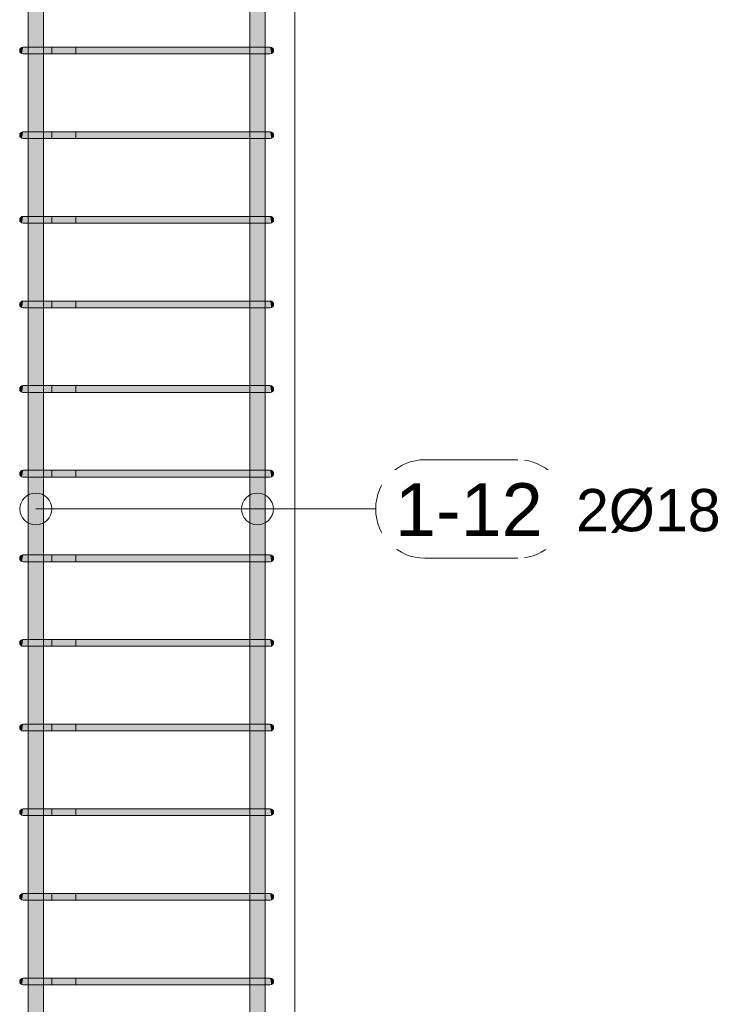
# Model space of a CAD drawing. Header units: millimetres. Extents: x 4307 to 42792, y 1610 to 10025.
# Tile 95 of 256: x 14865 to 15683, y 6693 to 7856. Entities that reach past the tile are written whole.
import ezdxf

# ---------------------------------------------------------------- set-up
doc = ezdxf.new("R2010")
doc.units = ezdxf.units.MM
for name, color, linetype, lineweight in [('S-COLS', 52, 'Continuous', 9), ('S-RBAR', 171, 'Continuous', 5), ('S-RBAR-IDEN', 171, 'Continuous', 5)]:
    doc.layers.add(name, color=color, linetype=linetype, lineweight=lineweight)
doc.styles.add('Arial', font='arial.ttf', dxfattribs={"height": 50})
doc.styles.add('Arial_1', font='arial.ttf', dxfattribs={"height": 62.5})

# ---------------------------------------------------------------- blocks, each defined once
blk = doc.blocks.new('Popisek výztuže - _Typ_ množství_PRAVÝ-500031-V1')
at = {"layer": 'S-RBAR-IDEN'}
for p, q in [((6694.5, 8583.8), (6584.8, 8583.8)), ((6584.8, 8467.4), (6694.5, 8467.4))]:
    blk.add_line(p, q, dxfattribs=at)
for centre, start, end in [((6584.8, 8525.6), 90, 270), ((6694.5, 8525.6), 277.6434, 82.3566)]:
    blk.add_arc(centre, 58.2, start, end, dxfattribs=at)

msp = doc.modelspace()

# ---------------------------------------------------------------- hatches: boundary and pattern name
at = {"layer": 'S-RBAR'}
h = msp.add_hatch(color=7, dxfattribs=at)
h.paths.add_polyline_path([(14875.1, 5870), (14893.1, 5870), (14892.8, 5916), (14875.1, 5916), (14875.1, 5903)])
h.paths.add_polyline_path([(14885.2, 5924), (14893.1, 5924), (14892.8, 6016), (14875.1, 6016), (14875.1, 5924), (14884.9, 5924)])
h.paths.add_polyline_path([(14878.1, 6024), (14893.1, 6024), (14892.8, 6116), (14875.1, 6116), (14875.1, 6024)])
h.paths.add_polyline_path([(14878.1, 6124), (14893.1, 6124), (14892.8, 6216), (14875.1, 6216), (14875.1, 6124)])
h.paths.add_polyline_path([(14885.2, 6224), (14893.1, 6224), (14892.8, 6316), (14875.1, 6316), (14875.1, 6224), (14884.9, 6224)])
h.paths.add_polyline_path([(14878.1, 6324), (14893.1, 6324), (14892.8, 6416), (14875.1, 6416), (14875.1, 6324)])
h.paths.add_polyline_path([(14885.2, 6424), (14893.1, 6424), (14892.8, 6516), (14875.1, 6516), (14875.1, 6424), (14884.9, 6424)])
h.paths.add_polyline_path([(14885.2, 6524), (14893.1, 6524), (14892.8, 6616), (14875.1, 6616), (14875.1, 6524), (14884.9, 6524)])
h.paths.add_polyline_path([(14878.1, 6624), (14893.1, 6624), (14892.8, 6716), (14875.1, 6716), (14875.1, 6624)])
h.paths.add_polyline_path([(14885.2, 6724), (14893.1, 6724), (14892.8, 6816), (14875.1, 6816), (14875.1, 6724), (14884.9, 6724)])
h.paths.add_polyline_path([(14885.2, 6824), (14893.1, 6824), (14892.8, 6916), (14875.1, 6916), (14875.1, 6824), (14884.9, 6824)])
h.paths.add_polyline_path([(14878.1, 6924), (14893.1, 6924), (14892.8, 7016), (14875.1, 7016), (14875.1, 6924)])
h.paths.add_polyline_path([(14885.2, 7024), (14893.1, 7024), (14892.8, 7116), (14875.1, 7116), (14875.1, 7024), (14884.9, 7024)])
h.paths.add_polyline_path([(14885.2, 7124), (14893.1, 7124), (14892.8, 7216), (14875.1, 7216), (14875.1, 7124), (14884.9, 7124)])
h.paths.add_polyline_path([(14892.8, 7224), (14893.1, 7224), (14892.8, 7316), (14875.1, 7316), (14875.1, 7224), (14890.7, 7224)])
h.paths.add_polyline_path([(14885.2, 7324), (14893.1, 7324), (14892.8, 7416), (14875.1, 7416), (14875.1, 7324), (14884.9, 7324)])
h.paths.add_polyline_path([(14885.2, 7424), (14893.1, 7424), (14892.8, 7516), (14875.1, 7516), (14875.1, 7424), (14884.9, 7424)])
h.paths.add_polyline_path([(14875.1, 7524), (14893.1, 7524), (14892.8, 7616), (14875.1, 7616), (14875.1, 7550.5)])
h.paths.add_polyline_path([(14885.2, 7624), (14893.1, 7624), (14892.8, 7716), (14875.1, 7716), (14875.1, 7624), (14884.9, 7624)])
h.paths.add_polyline_path([(14885.2, 7724), (14893.1, 7724), (14892.8, 7816), (14875.1, 7816), (14875.1, 7724), (14884.9, 7724)])
h.paths.add_polyline_path([(14885.2, 7824), (14893.1, 7824), (14892.8, 7916), (14875.1, 7916), (14875.1, 7824), (14884.9, 7824)])
h.paths.add_polyline_path([(14889, 7924), (14893.1, 7924), (14892.8, 8016), (14875.1, 8016), (14875.1, 7924), (14885.2, 7924)])
h.paths.add_polyline_path([(14878.1, 8024), (14893.1, 8024), (14892.8, 8116), (14875.1, 8116), (14875.1, 8024)])
h.paths.add_polyline_path([(14878.1, 8124), (14893.1, 8124), (14892.8, 8216), (14875.1, 8216), (14875.1, 8124)])
h.paths.add_polyline_path([(14885.2, 8224), (14893.1, 8224), (14892.8, 8316), (14875.1, 8316), (14875.1, 8224), (14884.9, 8224)])
h.paths.add_polyline_path([(14875.1, 8324), (14893.1, 8324), (14892.8, 8416), (14875.1, 8416), (14875.1, 8347.7)])
h.paths.add_polyline_path([(14885.2, 8424), (14893.1, 8424), (14892.8, 8516), (14875.1, 8516), (14875.1, 8424), (14884.9, 8424)])
h.paths.add_polyline_path([(14885.2, 8524), (14893.1, 8524), (14892.8, 8616), (14875.1, 8616), (14875.1, 8524), (14884.9, 8524)])
h.paths.add_polyline_path([(14875.1, 8624), (14893.1, 8624), (14892.8, 8660), (14875.1, 8660)])
h = msp.add_hatch(color=7, dxfattribs=at)
h.paths.add_polyline_path([(15136.9, 5870), (15154.9, 5870), (15154.9, 5916), (15136.9, 5916), (15136.9, 5903)])
h.paths.add_polyline_path([(15151.9, 5924), (15154.9, 5924), (15154.9, 6016), (15136.9, 6016), (15136.9, 5924), (15148.7, 5924)])
h.paths.add_polyline_path([(15151.9, 6024), (15154.9, 6024), (15154.9, 6116), (15136.9, 6116), (15136.9, 6024), (15148.7, 6024)])
h.paths.add_polyline_path([(15151.9, 6124), (15154.9, 6124), (15154.9, 6216), (15136.9, 6216), (15136.9, 6124), (15148.7, 6124)])
h.paths.add_polyline_path([(15136.9, 6224), (15154.9, 6224), (15154.9, 6316), (15136.9, 6316), (15136.9, 6275)])
h.paths.add_polyline_path([(15151.9, 6324), (15154.9, 6324), (15154.9, 6416), (15136.9, 6416), (15136.9, 6324), (15148.7, 6324)])
h.paths.add_polyline_path([(15151.9, 6424), (15154.9, 6424), (15154.9, 6516), (15136.9, 6516), (15136.9, 6424), (15148.7, 6424)])
h.paths.add_polyline_path([(15151.9, 6524), (15154.9, 6524), (15154.9, 6616), (15136.9, 6616), (15136.9, 6524), (15148.7, 6524)])
h.paths.add_polyline_path([(15151.9, 6624), (15154.9, 6624), (15154.9, 6716), (15136.9, 6716), (15136.9, 6624), (15148.7, 6624)])
h.paths.add_polyline_path([(15151.9, 6724), (15154.9, 6724), (15154.9, 6816), (15136.9, 6816), (15136.9, 6724), (15148.7, 6724)])
h.paths.add_polyline_path([(15151.9, 6824), (15154.9, 6824), (15154.9, 6916), (15136.9, 6916), (15136.9, 6824), (15148.7, 6824)])
h.paths.add_polyline_path([(15151.9, 6924), (15154.9, 6924), (15154.9, 7016), (15136.9, 7016), (15136.9, 6924), (15148.7, 6924)])
h.paths.add_polyline_path([(15136.9, 7024), (15154.9, 7024), (15154.9, 7116), (15136.9, 7116), (15136.9, 7072.2)])
h.paths.add_polyline_path([(15148.7, 7124), (15154.9, 7124), (15154.9, 7216), (15136.9, 7216), (15136.9, 7124), (15144.8, 7124)])
h.paths.add_polyline_path([(15141, 7224), (15154.9, 7224), (15154.9, 7316), (15136.9, 7316), (15136.9, 7224)])
h.paths.add_polyline_path([(15141, 7324), (15154.9, 7324), (15154.9, 7416), (15136.9, 7416), (15136.9, 7324)])
h.paths.add_polyline_path([(15151.9, 7424), (15154.9, 7424), (15154.9, 7516), (15136.9, 7516), (15136.9, 7424), (15148.7, 7424)])
h.paths.add_polyline_path([(15148.7, 7524), (15154.9, 7524), (15154.9, 7616), (15136.9, 7616), (15136.9, 7524), (15144.8, 7524)])
h.paths.add_polyline_path([(15151.9, 7624), (15154.9, 7624), (15154.9, 7716), (15136.9, 7716), (15136.9, 7624), (15148.7, 7624)])
h.paths.add_polyline_path([(15151.9, 7724), (15154.9, 7724), (15154.9, 7816), (15136.9, 7816), (15136.9, 7724), (15148.7, 7724)])
h.paths.add_polyline_path([(15141, 7824), (15154.9, 7824), (15154.9, 7916), (15136.9, 7916), (15136.9, 7824)])
h.paths.add_polyline_path([(15141, 7924), (15154.9, 7924), (15154.9, 8016), (15136.9, 8016), (15136.9, 7924)])
h.paths.add_polyline_path([(15151.9, 8024), (15154.9, 8024), (15154.9, 8116), (15136.9, 8116), (15136.9, 8024), (15148.7, 8024)])
h.paths.add_polyline_path([(15151.9, 8124), (15154.9, 8124), (15154.9, 8216), (15136.9, 8216), (15136.9, 8124), (15148.7, 8124)])
h.paths.add_polyline_path([(15151.9, 8224), (15154.9, 8224), (15154.9, 8316), (15136.9, 8316), (15136.9, 8224), (15148.7, 8224)])
h.paths.add_polyline_path([(15151.9, 8324), (15154.9, 8324), (15154.9, 8416), (15136.9, 8416), (15136.9, 8324), (15148.7, 8324)])
h.paths.add_polyline_path([(15148.7, 8424), (15154.9, 8424), (15154.9, 8516), (15136.9, 8516), (15136.9, 8424), (15144.8, 8424)])
h.paths.add_polyline_path([(15151.9, 8524), (15154.9, 8524), (15154.9, 8616), (15136.9, 8616), (15136.9, 8524), (15148.7, 8524)])
h.paths.add_polyline_path([(15144.8, 8624), (15154.9, 8624), (15154.9, 8660), (15136.9, 8660), (15136.9, 8624), (15141, 8624)])
for points in [[(14868, 7816.1), (14869, 7824), (14867, 7823.5), (14865.5, 7822), (14865, 7820), (14865.5, 7818), (14867, 7816.5), (14867.8, 7816.2)], [(14868, 7816.1), (14869, 7824), (14867, 7823.5), (14865.5, 7822), (14865, 7820), (14865.5, 7818), (14867, 7816.5), (14867.8, 7816.2)], [(14869.8, 7816), (14889, 7816.2), (14889, 7824), (14869, 7824), (14869, 7816)], [(14929.9, 7816), (15141, 7816.2), (15141, 7824), (14889, 7824), (14889, 7816), (14890.7, 7816)], [(15157.3, 7816), (15161, 7816.2), (15161, 7824), (15141, 7824), (15141, 7816), (15155.1, 7816)], [(15162, 7816.1), (15163, 7816.5), (15164.5, 7818), (15165, 7820), (15164.5, 7822), (15163, 7823.5), (15161, 7824), (15162, 7816.2)], [(14868, 7716.1), (14869, 7724), (14867, 7723.5), (14865.5, 7722), (14865, 7720), (14865.5, 7718), (14867, 7716.5)], [(14868, 7716.1), (14869, 7724), (14867, 7723.5), (14865.5, 7722), (14865, 7720), (14865.5, 7718), (14867, 7716.5)], [(14869.8, 7716), (14889, 7716), (14889, 7724), (14869, 7724), (14869, 7716)], [(15087, 7716), (15141, 7716), (15141, 7724), (14889, 7724), (14889, 7716), (14929.9, 7716)], [(15157.3, 7716), (15161, 7716.1), (15161, 7724), (15141, 7724), (15141, 7716), (15155.1, 7716)], [(15162, 7716.1), (15163, 7716.5), (15164.5, 7718), (15165, 7720), (15164.5, 7722), (15163, 7723.5), (15161, 7724), (15161.7, 7719)], [(14868, 7616.1), (14869, 7624), (14867, 7623.5), (14865.5, 7622), (14865, 7620), (14865.5, 7618), (14867, 7616.5)], [(14868, 7616.1), (14869, 7624), (14867, 7623.5), (14865.5, 7622), (14865, 7620), (14865.5, 7618), (14867, 7616.5)], [(14869.8, 7616), (14889, 7616), (14889, 7624), (14869, 7624), (14869, 7616)], [(15126.3, 7616), (15141, 7616), (15141, 7624), (14889, 7624), (14889, 7616), (15087, 7616)], [(15157.3, 7616), (15161, 7616.1), (15161, 7624), (15141, 7624), (15141, 7616), (15155.1, 7616)], [(15162, 7616.1), (15163, 7616.5), (15164.5, 7618), (15165, 7620), (15164.5, 7622), (15163, 7623.5), (15161, 7624), (15161.7, 7619)], [(14868, 7516.1), (14869, 7524), (14867, 7523.5), (14865.5, 7522), (14865, 7520), (14865.5, 7518), (14867, 7516.5)], [(14868, 7516.1), (14869, 7524), (14867, 7523.5), (14865.5, 7522), (14865, 7520), (14865.5, 7518), (14867, 7516.5)], [(14874.9, 7516), (14889, 7516), (14889, 7524), (14869, 7524), (14869, 7516), (14872.7, 7516)], [(15087, 7516), (15141, 7516), (15141, 7524), (14889, 7524), (14889, 7516), (14929.9, 7516)], [(15159.5, 7516), (15161, 7516.1), (15161, 7524), (15141, 7524), (15141, 7516), (15157.3, 7516)], [(15162, 7516.1), (15163, 7516.5), (15164.5, 7518), (15165, 7520), (15164.5, 7522), (15163, 7523.5), (15161, 7524), (15161.7, 7519)], [(14868, 7416.1), (14869, 7424), (14867, 7423.5), (14865.5, 7422), (14865, 7420), (14865.5, 7418), (14867, 7416.5)], [(14868, 7416.1), (14869, 7424), (14867, 7423.5), (14865.5, 7422), (14865, 7420), (14865.5, 7418), (14867, 7416.5)], [(14869.8, 7416), (14889, 7416), (14889, 7424), (14869, 7424), (14869, 7416)], [(15126.3, 7416), (15141, 7416), (15141, 7424), (14889, 7424), (14889, 7416), (15087, 7416)], [(15157.3, 7416), (15161, 7416.1), (15161, 7424), (15141, 7424), (15141, 7416), (15155.1, 7416)], [(15162, 7416.1), (15163, 7416.5), (15164.5, 7418), (15165, 7420), (15164.5, 7422), (15163, 7423.5), (15161, 7424), (15161.7, 7419)], [(14868, 7316.1), (14869, 7324), (14867, 7323.5), (14865.5, 7322), (14865, 7320), (14865.5, 7318), (14867, 7316.5)], [(14868, 7316.1), (14869, 7324), (14867, 7323.5), (14865.5, 7322), (14865, 7320), (14865.5, 7318), (14867, 7316.5)], [(14869.8, 7316), (14889, 7316), (14889, 7324), (14869, 7324), (14869, 7316)], [(15087, 7316), (15141, 7316), (15141, 7324), (14889, 7324), (14889, 7316), (14929.9, 7316)], [(15157.3, 7316), (15161, 7316.1), (15161, 7324), (15141, 7324), (15141, 7316), (15155.1, 7316)], [(15162, 7316.1), (15163, 7316.5), (15164.5, 7318), (15165, 7320), (15164.5, 7322), (15163, 7323.5), (15161, 7324), (15161.7, 7319)], [(14868, 7216.1), (14869, 7224), (14867, 7223.5), (14865.5, 7222), (14865, 7220), (14865.5, 7218), (14867, 7216.5)], [(14868, 7216.1), (14869, 7224), (14867, 7223.5), (14865.5, 7222), (14865, 7220), (14865.5, 7218), (14867, 7216.5)], [(14874.9, 7216), (14889, 7216), (14889, 7224), (14869, 7224), (14869, 7216), (14872.7, 7216)], [(15126.3, 7216), (15141, 7216), (15141, 7224), (14889, 7224), (14889, 7216), (15087, 7216)], [(15159.5, 7216), (15161, 7216.1), (15161, 7224), (15141, 7224), (15141, 7216), (15157.3, 7216)], [(15162, 7216.1), (15163, 7216.5), (15164.5, 7218), (15165, 7220), (15164.5, 7222), (15163, 7223.5), (15161, 7224), (15161.7, 7219)], [(14868, 7116.1), (14869, 7124), (14867, 7123.5), (14865.5, 7122), (14865, 7120), (14865.5, 7118), (14867, 7116.5)], [(14868, 7116.1), (14869, 7124), (14867, 7123.5), (14865.5, 7122), (14865, 7120), (14865.5, 7118), (14867, 7116.5)], [(14869.8, 7116), (14889, 7116), (14889, 7124), (14869, 7124), (14869, 7116)], [(15126.3, 7116), (15141, 7116), (15141, 7124), (14889, 7124), (14889, 7116), (15087, 7116)], [(15157.3, 7116), (15161, 7116.1), (15161, 7124), (15141, 7124), (15141, 7116), (15155.1, 7116)], [(15162, 7116.1), (15163, 7116.5), (15164.5, 7118), (15165, 7120), (15164.5, 7122), (15163, 7123.5), (15161, 7124), (15161.7, 7119)], [(14868, 7016.1), (14869, 7024), (14867, 7023.5), (14865.5, 7022), (14865, 7020), (14865.5, 7018), (14867, 7016.5)], [(14868, 7016.1), (14869, 7024), (14867, 7023.5), (14865.5, 7022), (14865, 7020), (14865.5, 7018), (14867, 7016.5)], [(14869.8, 7016), (14889, 7016), (14889, 7024), (14869, 7024), (14869, 7016)], [(14889, 7016), (15141, 7016), (15141, 7024), (14889, 7024), (14889, 7019)], [(15157.3, 7016), (15161, 7016.1), (15161, 7024), (15141, 7024), (15141, 7016), (15155.1, 7016)], [(15162, 7016.1), (15163, 7016.5), (15164.5, 7018), (15165, 7020), (15164.5, 7022), (15163, 7023.5), (15161, 7024), (15161.7, 7019)], [(14868, 6916.1), (14869, 6924), (14867, 6923.5), (14865.5, 6922), (14865, 6920), (14865.5, 6918), (14867, 6916.5)], [(14868, 6916.1), (14869, 6924), (14867, 6923.5), (14865.5, 6922), (14865, 6920), (14865.5, 6918), (14867, 6916.5)], [(14885.2, 6916), (14889, 6916), (14889, 6924), (14869, 6924), (14869, 6916), (14884.9, 6916)], [(15126.3, 6916), (15141, 6916), (15141, 6924), (14889, 6924), (14889, 6916), (15087, 6916)], [(15159.5, 6916), (15161, 6916.1), (15161, 6924), (15141, 6924), (15141, 6916), (15157.3, 6916)], [(15162, 6916.1), (15163, 6916.5), (15164.5, 6918), (15165, 6920), (15164.5, 6922), (15163, 6923.5), (15161, 6924), (15161.7, 6919)], [(14868, 6816.1), (14869, 6824), (14867, 6823.5), (14865.5, 6822), (14865, 6820), (14865.5, 6818), (14867, 6816.5)], [(14868, 6816.1), (14869, 6824), (14867, 6823.5), (14865.5, 6822), (14865, 6820), (14865.5, 6818), (14867, 6816.5)], [(14869.8, 6816), (14889, 6816), (14889, 6824), (14869, 6824), (14869, 6816)], [(15087, 6816), (15141, 6816), (15141, 6824), (14889, 6824), (14889, 6816), (14929.9, 6816)], [(15157.3, 6816), (15161, 6816.1), (15161, 6824), (15141, 6824), (15141, 6816), (15155.1, 6816)], [(15162, 6816.1), (15163, 6816.5), (15164.5, 6818), (15165, 6820), (15164.5, 6822), (15163, 6823.5), (15161, 6824), (15161.7, 6819)], [(14868, 6716.1), (14869, 6724), (14867, 6723.5), (14865.5, 6722), (14865, 6720), (14865.5, 6718), (14867, 6716.5)], [(14868, 6716.1), (14869, 6724), (14867, 6723.5), (14865.5, 6722), (14865, 6720), (14865.5, 6718), (14867, 6716.5)], [(14869.8, 6716), (14889, 6716), (14889, 6724), (14869, 6724), (14869, 6716)], [(15126.3, 6716), (15141, 6716), (15141, 6724), (14889, 6724), (14889, 6716), (15087, 6716)], [(15157.3, 6716), (15161, 6716.1), (15161, 6724), (15141, 6724), (15141, 6716), (15155.1, 6716)], [(15162, 6716.1), (15163, 6716.5), (15164.5, 6718), (15165, 6720), (15164.5, 6722), (15163, 6723.5), (15161, 6724), (15161.7, 6719)]]:
    msp.add_hatch(color=7, dxfattribs=at).paths.add_polyline_path(points)

# ---------------------------------------------------------------- linework, layer by layer
at = {"layer": 'S-COLS'}
for p, q in [((15190, 8670), (15190, 5870)), ((15190, 5870), (15190, 8670))]:
    msp.add_line(p, q, dxfattribs=at)
at = {"layer": 'S-RBAR'}
for p, q in [((14875.1, 5870), (14875.1, 8660)), ((14875.1, 5870), (14875.1, 8660)), ((14893.1, 5870), (14893.1, 8660)), ((14893.1, 5870), (14893.1, 8660)), ((15136.9, 5870), (15136.9, 8660)), ((15136.9, 5870), (15136.9, 8660)), ((15154.9, 5870), (15154.9, 8660)), ((15154.9, 5870), (15154.9, 8660)), ((14874.9, 7824), (14869, 7824)), ((14889, 7824), (14869, 7824)), ((14889, 7824), (14869, 7824)), ((14903.1, 7824), (14869, 7824)), ((14903.1, 7824), (14874.9, 7824)), ((14889, 7824), (15141, 7824)), ((15141, 7824), (14889, 7824)), ((14903.1, 7824), (14903.1, 7816)), ((14903.1, 7824), (14931.4, 7824)), ((14931.4, 7816), (14931.4, 7824)), ((15161, 7824), (15141, 7824)), ((15161, 7824), (15141, 7824)), ((14874.9, 7816), (14869, 7816)), ((14889, 7816), (14869, 7816)), ((14903.1, 7816), (14869, 7816)), ((14903.1, 7816), (14874.9, 7816)), ((14889, 7816), (14874.9, 7816)), ((14889, 7816), (15141, 7816)), ((15141, 7816), (14889, 7816)), ((14903.1, 7816), (14931.4, 7816)), ((15161, 7816), (15141, 7816)), ((15161, 7816), (15141, 7816)), ((14874.9, 7724), (14869, 7724)), ((14889, 7724), (14869, 7724)), ((14889, 7724), (14869, 7724)), ((14903.1, 7724), (14869, 7724)), ((14874.9, 7716), (14869, 7716)), ((14889, 7716), (14869, 7716)), ((14903.1, 7716), (14869, 7716)), ((14903.1, 7724), (14874.9, 7724)), ((14903.1, 7716), (14874.9, 7716)), ((14889, 7716), (14874.9, 7716)), ((14889, 7724), (15141, 7724)), ((15141, 7724), (14889, 7724)), ((14889, 7716), (15141, 7716)), ((15141, 7716), (14889, 7716)), ((14903.1, 7724), (14903.1, 7716)), ((14903.1, 7724), (14931.4, 7724)), ((14903.1, 7716), (14931.4, 7716)), ((14931.4, 7716), (14931.4, 7724)), ((15161, 7724), (15141, 7724)), ((15161, 7724), (15141, 7724)), ((15161, 7716), (15141, 7716)), ((15161, 7716), (15141, 7716)), ((14874.9, 7624), (14869, 7624)), ((14889, 7624), (14869, 7624)), ((14889, 7624), (14869, 7624)), ((14903.1, 7624), (14869, 7624)), ((14903.1, 7624), (14874.9, 7624)), ((14889, 7624), (15141, 7624)), ((15141, 7624), (14889, 7624)), ((14903.1, 7624), (14903.1, 7616)), ((14903.1, 7624), (14931.4, 7624)), ((14931.4, 7616), (14931.4, 7624)), ((15161, 7624), (15141, 7624)), ((15161, 7624), (15141, 7624)), ((14874.9, 7616), (14869, 7616)), ((14889, 7616), (14869, 7616)), ((14903.1, 7616), (14869, 7616)), ((14903.1, 7616), (14874.9, 7616)), ((14889, 7616), (14874.9, 7616)), ((14889, 7616), (15141, 7616)), ((15141, 7616), (14889, 7616)), ((14903.1, 7616), (14931.4, 7616)), ((15161, 7616), (15141, 7616)), ((15161, 7616), (15141, 7616)), ((14874.9, 7524), (14869, 7524)), ((14889, 7524), (14869, 7524)), ((14889, 7524), (14869, 7524)), ((14903.1, 7524), (14869, 7524)), ((14874.9, 7516), (14869, 7516)), ((14889, 7516), (14869, 7516)), ((14903.1, 7516), (14869, 7516)), ((14903.1, 7524), (14874.9, 7524)), ((14903.1, 7516), (14874.9, 7516)), ((14889, 7516), (14874.9, 7516)), ((14889, 7524), (15141, 7524)), ((15141, 7524), (14889, 7524)), ((14889, 7516), (15141, 7516)), ((15141, 7516), (14889, 7516)), ((14903.1, 7524), (14903.1, 7516)), ((14903.1, 7524), (14931.4, 7524)), ((14903.1, 7516), (14931.4, 7516)), ((14931.4, 7516), (14931.4, 7524)), ((15161, 7524), (15141, 7524)), ((15161, 7524), (15141, 7524)), ((15161, 7516), (15141, 7516)), ((15161, 7516), (15141, 7516)), ((14874.9, 7424), (14869, 7424)), ((14889, 7424), (14869, 7424)), ((14889, 7424), (14869, 7424)), ((14903.1, 7424), (14869, 7424)), ((14903.1, 7424), (14874.9, 7424)), ((14889, 7424), (15141, 7424)), ((15141, 7424), (14889, 7424)), ((14903.1, 7424), (14903.1, 7416)), ((14903.1, 7424), (14931.4, 7424)), ((14931.4, 7416), (14931.4, 7424)), ((15161, 7424), (15141, 7424)), ((15161, 7424), (15141, 7424)), ((14874.9, 7416), (14869, 7416)), ((14889, 7416), (14869, 7416)), ((14903.1, 7416), (14869, 7416)), ((14903.1, 7416), (14874.9, 7416)), ((14889, 7416), (14874.9, 7416)), ((14889, 7416), (15141, 7416)), ((15141, 7416), (14889, 7416)), ((14903.1, 7416), (14931.4, 7416)), ((15161, 7416), (15141, 7416)), ((15161, 7416), (15141, 7416)), ((14874.9, 7324), (14869, 7324)), ((14889, 7324), (14869, 7324)), ((14889, 7324), (14869, 7324)), ((14903.1, 7324), (14869, 7324)), ((14903.1, 7324), (14874.9, 7324)), ((14889, 7324), (15141, 7324)), ((15141, 7324), (14889, 7324)), ((14903.1, 7324), (14903.1, 7316)), ((14903.1, 7324), (14931.4, 7324)), ((14931.4, 7316), (14931.4, 7324)), ((15161, 7324), (15141, 7324)), ((15161, 7324), (15141, 7324)), ((14874.9, 7316), (14869, 7316)), ((14889, 7316), (14869, 7316)), ((14903.1, 7316), (14869, 7316)), ((14903.1, 7316), (14874.9, 7316)), ((14889, 7316), (14874.9, 7316)), ((14889, 7316), (15141, 7316)), ((15141, 7316), (14889, 7316)), ((14903.1, 7316), (14931.4, 7316)), ((15161, 7316), (15141, 7316)), ((15161, 7316), (15141, 7316)), ((14874.9, 7224), (14869, 7224)), ((14889, 7224), (14869, 7224)), ((14889, 7224), (14869, 7224)), ((14903.1, 7224), (14869, 7224)), ((14874.9, 7216), (14869, 7216)), ((14889, 7216), (14869, 7216)), ((14903.1, 7216), (14869, 7216)), ((14903.1, 7224), (14874.9, 7224)), ((14903.1, 7216), (14874.9, 7216)), ((14889, 7216), (14874.9, 7216)), ((14889, 7224), (15141, 7224)), ((15141, 7224), (14889, 7224)), ((14889, 7216), (15141, 7216)), ((15141, 7216), (14889, 7216)), ((14903.1, 7224), (14903.1, 7216)), ((14903.1, 7224), (14931.4, 7224)), ((14903.1, 7216), (14931.4, 7216)), ((14931.4, 7216), (14931.4, 7224)), ((15161, 7224), (15141, 7224)), ((15161, 7224), (15141, 7224)), ((15161, 7216), (15141, 7216)), ((15161, 7216), (15141, 7216)), ((14874.9, 7124), (14869, 7124)), ((14889, 7124), (14869, 7124)), ((14889, 7124), (14869, 7124)), ((14903.1, 7124), (14869, 7124)), ((14903.1, 7124), (14874.9, 7124)), ((14889, 7124), (15141, 7124)), ((15141, 7124), (14889, 7124)), ((14903.1, 7124), (14903.1, 7116)), ((14903.1, 7124), (14931.4, 7124)), ((14931.4, 7116), (14931.4, 7124)), ((15161, 7124), (15141, 7124)), ((15161, 7124), (15141, 7124)), ((14874.9, 7116), (14869, 7116)), ((14889, 7116), (14869, 7116)), ((14903.1, 7116), (14869, 7116)), ((14903.1, 7116), (14874.9, 7116)), ((14889, 7116), (14874.9, 7116)), ((14889, 7116), (15141, 7116)), ((15141, 7116), (14889, 7116)), ((14903.1, 7116), (14931.4, 7116)), ((15161, 7116), (15141, 7116)), ((15161, 7116), (15141, 7116)), ((14874.9, 7024), (14869, 7024)), ((14889, 7024), (14869, 7024)), ((14889, 7024), (14869, 7024)), ((14903.1, 7024), (14869, 7024)), ((14874.9, 7016), (14869, 7016)), ((14889, 7016), (14869, 7016)), ((14903.1, 7016), (14869, 7016)), ((14903.1, 7024), (14874.9, 7024)), ((14903.1, 7016), (14874.9, 7016)), ((14889, 7016), (14874.9, 7016)), ((14889, 7024), (15141, 7024)), ((15141, 7024), (14889, 7024)), ((14889, 7016), (15141, 7016)), ((15141, 7016), (14889, 7016)), ((14903.1, 7024), (14903.1, 7016)), ((14903.1, 7024), (14931.4, 7024)), ((14903.1, 7016), (14931.4, 7016)), ((14931.4, 7016), (14931.4, 7024)), ((15161, 7024), (15141, 7024)), ((15161, 7024), (15141, 7024)), ((15161, 7016), (15141, 7016)), ((15161, 7016), (15141, 7016)), ((14874.9, 6924), (14869, 6924)), ((14889, 6924), (14869, 6924)), ((14889, 6924), (14869, 6924)), ((14903.1, 6924), (14869, 6924)), ((14903.1, 6924), (14874.9, 6924)), ((14889, 6924), (15141, 6924)), ((15141, 6924), (14889, 6924)), ((14903.1, 6924), (14903.1, 6916)), ((14903.1, 6924), (14931.4, 6924)), ((14931.4, 6916), (14931.4, 6924)), ((15161, 6924), (15141, 6924)), ((15161, 6924), (15141, 6924)), ((14874.9, 6916), (14869, 6916)), ((14889, 6916), (14869, 6916)), ((14903.1, 6916), (14869, 6916)), ((14903.1, 6916), (14874.9, 6916)), ((14889, 6916), (14874.9, 6916)), ((14889, 6916), (15141, 6916)), ((15141, 6916), (14889, 6916)), ((14903.1, 6916), (14931.4, 6916)), ((15161, 6916), (15141, 6916)), ((15161, 6916), (15141, 6916)), ((14874.9, 6824), (14869, 6824)), ((14889, 6824), (14869, 6824)), ((14889, 6824), (14869, 6824)), ((14903.1, 6824), (14869, 6824)), ((14903.1, 6824), (14874.9, 6824)), ((14889, 6824), (15141, 6824)), ((15141, 6824), (14889, 6824)), ((14903.1, 6824), (14903.1, 6816)), ((14903.1, 6824), (14931.4, 6824)), ((14931.4, 6816), (14931.4, 6824)), ((15161, 6824), (15141, 6824)), ((15161, 6824), (15141, 6824)), ((14874.9, 6816), (14869, 6816)), ((14889, 6816), (14869, 6816)), ((14903.1, 6816), (14869, 6816)), ((14903.1, 6816), (14874.9, 6816)), ((14889, 6816), (14874.9, 6816)), ((14889, 6816), (15141, 6816)), ((15141, 6816), (14889, 6816)), ((14903.1, 6816), (14931.4, 6816)), ((15161, 6816), (15141, 6816)), ((15161, 6816), (15141, 6816)), ((14874.9, 6724), (14869, 6724)), ((14889, 6724), (14869, 6724)), ((14889, 6724), (14869, 6724)), ((14903.1, 6724), (14869, 6724)), ((14874.9, 6716), (14869, 6716)), ((14889, 6716), (14869, 6716)), ((14903.1, 6716), (14869, 6716)), ((14903.1, 6724), (14874.9, 6724)), ((14903.1, 6716), (14874.9, 6716)), ((14889, 6716), (14874.9, 6716)), ((14889, 6724), (15141, 6724)), ((15141, 6724), (14889, 6724)), ((14889, 6716), (15141, 6716)), ((15141, 6716), (14889, 6716)), ((14903.1, 6724), (14903.1, 6716)), ((14903.1, 6724), (14931.4, 6724)), ((14903.1, 6716), (14931.4, 6716)), ((14931.4, 6716), (14931.4, 6724)), ((15161, 6724), (15141, 6724)), ((15161, 6724), (15141, 6724)), ((15161, 6716), (15141, 6716)), ((15161, 6716), (15141, 6716))]:
    msp.add_line(p, q, dxfattribs=at)
for centre, start, end in [((14869, 7820), 90, 270), ((14869, 7820), 90, 270), ((14869, 7820), 90, 270), ((15161, 7820), 270, 90), ((15161, 7820), 270, 90), ((14869, 7720), 90, 270), ((14869, 7720), 90, 270), ((14869, 7720), 90, 270), ((15161, 7720), 270, 90), ((15161, 7720), 270, 90), ((14869, 7620), 90, 270), ((14869, 7620), 90, 270), ((14869, 7620), 90, 270), ((15161, 7620), 270, 90), ((15161, 7620), 270, 90), ((14869, 7520), 90, 270), ((14869, 7520), 90, 270), ((14869, 7520), 90, 270), ((15161, 7520), 270, 90), ((15161, 7520), 270, 90), ((14869, 7420), 90, 270), ((14869, 7420), 90, 270), ((14869, 7420), 90, 270), ((15161, 7420), 270, 90), ((15161, 7420), 270, 90), ((14869, 7320), 90, 270), ((14869, 7320), 90, 270), ((14869, 7320), 90, 270), ((15161, 7320), 270, 90), ((15161, 7320), 270, 90), ((14869, 7220), 90, 270), ((14869, 7220), 90, 270), ((14869, 7220), 90, 270), ((15161, 7220), 270, 90), ((15161, 7220), 270, 90), ((14869, 7120), 90, 270), ((14869, 7120), 90, 270), ((14869, 7120), 90, 270), ((15161, 7120), 270, 90), ((15161, 7120), 270, 90), ((14869, 7020), 90, 270), ((14869, 7020), 90, 270), ((14869, 7020), 90, 270), ((15161, 7020), 270, 90), ((15161, 7020), 270, 90), ((14869, 6920), 90, 270), ((14869, 6920), 90, 270), ((14869, 6920), 90, 270), ((15161, 6920), 270, 90), ((15161, 6920), 270, 90), ((14869, 6820), 90, 270), ((14869, 6820), 90, 270), ((14869, 6820), 90, 270), ((15161, 6820), 270, 90), ((15161, 6820), 270, 90), ((14869, 6720), 90, 270), ((14869, 6720), 90, 270), ((14869, 6720), 90, 270), ((15161, 6720), 270, 90), ((15161, 6720), 270, 90)]:
    msp.add_arc(centre, 4, start, end, dxfattribs=at)
at = {"layer": 'S-RBAR-IDEN'}
for p in [(14884.1, 7278.3), (15145.9, 7278.3)]:
    msp.add_line(p, (15285.6, 7278.3), dxfattribs=at)
for centre in [(14884.1, 7278.3), (15145.9, 7278.3)]:
    msp.add_circle(centre, 18.8, dxfattribs=at)

# ---------------------------------------------------------------- block references
msp.add_blockref('Popisek výztuže - _Typ_ množství_PRAVÝ-500031-V1', (8759, -1247.3), dxfattribs=at)

# ---------------------------------------------------------------- texts
at = {"layer": 'S-RBAR-IDEN', "insert": (15522.3, 7301.9), "char_height": 50, "width": 210.443, "attachment_point": 1, "style": 'Arial', "bg_fill": 3, "box_fill_scale": 1.25, "bg_fill_color": 256, "bg_fill_true_color": 13158600, "bg_fill_transparency": 0}
msp.add_mtext('2Ø18', dxfattribs=at)

# ---------------------------------------------------------------- next in the draw order: texts
at = {"layer": 'S-RBAR-IDEN', "insert": (15308.3, 7308.7), "char_height": 62.5, "width": 210.443, "attachment_point": 1, "style": 'Arial_1', "bg_fill": 3, "box_fill_scale": 1.25, "bg_fill_color": 256, "bg_fill_true_color": 13158600, "bg_fill_transparency": 0}
msp.add_mtext('1-12', dxfattribs=at)

doc.saveas('drawing.dxf')
